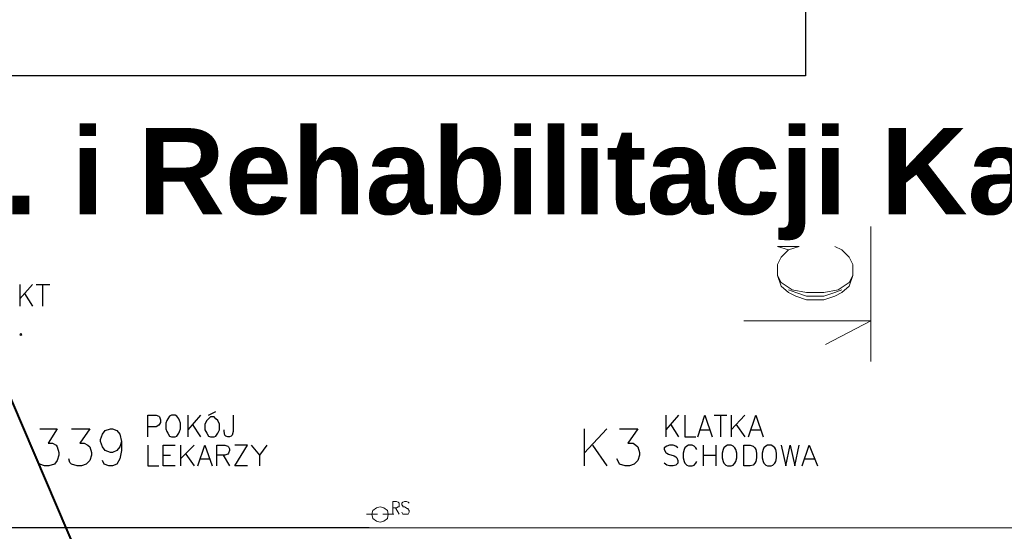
# Model space of a CAD drawing. Header units: millimetres. Extents: x 1 to 17496, y 1 to 30809.
# Tile 243 of 256: x 11212 to 12126, y 29859 to 30334. Entities that reach past the tile are written whole.
import ezdxf

# ---------------------------------------------------------------- set-up
doc = ezdxf.new("R2010")
doc.units = ezdxf.units.MM
doc.layers.add('0_Przyz_centrale pielegniarskie', color=1, linetype='Continuous', lineweight=40)
for name, color, linetype in [('0_Przyz_Opisy oddziałów', 5, 'Continuous'), ('Opisy', 255, 'Continuous'), ('PDF _Geometria', 7, 'Continuous')]:
    doc.layers.add(name, color=color, linetype=linetype)
doc.styles.add('arial', font='arialbd.ttf')

msp = doc.modelspace()

# ---------------------------------------------------------------- linework, layer by layer
at = {"lineweight": -3}
msp.add_lwpolyline([(10594.6, 30785.85), (11941.13, 30785.85), (11941.13, 30281.74), (10594.6, 30281.74)], close=True, dxfattribs=at)
at = {"layer": '0_Przyz_centrale pielegniarskie'}
msp.add_lwpolyline([(11485.16, 29322.22), (11075.28, 30282.15)], dxfattribs=at)
at = {"layer": 'Opisy', "color": 7, "lineweight": 25}
for points in [[(11211.84, 30088.09), (11211.84, 30067.87)], [(11223.63, 30088.09), (11211.84, 30074.61)], [(11227, 30088.09), (11239.64, 30088.09)], [(11232.9, 30088.09), (11232.9, 30067.87)], [(11216.05, 30079.67), (11223.63, 30067.87)], [(11387.03, 29966.81), (11393.76, 29970.18)], [(11330.6, 29946.59), (11330.6, 29966.81), (11338.18, 29966.81), (11340.7, 29965.97), (11341.55, 29965.12), (11342.39, 29962.6), (11342.39, 29960.07), (11341.55, 29958.39), (11340.7, 29957.54), (11338.18, 29955.86), (11330.6, 29955.86)], [(11367.65, 29966.81), (11367.65, 29946.59)], [(11379.45, 29966.81), (11367.65, 29953.33)], [(11409.77, 29966.81), (11409.77, 29951.65), (11408.92, 29948.28), (11408.08, 29947.44), (11406.4, 29946.59), (11404.71, 29946.59), (11403.03, 29947.44), (11402.19, 29948.28), (11401.34, 29951.65), (11401.34, 29953.33)], [(11811.51, 29966.81), (11811.51, 29946.59)], [(11823.3, 29966.81), (11811.51, 29953.33)], [(11829.19, 29966.81), (11829.19, 29946.59), (11839.3, 29946.59)], [(11840.98, 29946.59), (11847.72, 29966.81), (11854.46, 29946.59)], [(11856.14, 29966.81), (11867.94, 29966.81)], [(11862.04, 29966.81), (11862.04, 29946.59)], [(11872.15, 29966.81), (11872.15, 29946.59)], [(11884.78, 29966.81), (11872.15, 29953.33)], [(11888.15, 29946.59), (11894.89, 29966.81), (11901.62, 29946.59)], [(11230.37, 29954.17), (11246.37, 29954.17), (11237.95, 29940.7), (11242.16, 29940.7), (11245.53, 29939.01), (11246.37, 29937.33), (11248.06, 29932.28), (11248.06, 29929.75), (11246.37, 29924.7), (11243.85, 29921.33), (11238.79, 29919.64), (11234.58, 29919.64), (11230.37, 29921.33), (11228.69, 29923.01), (11227, 29926.38)], [(11259.85, 29954.17), (11276.69, 29954.17), (11267.43, 29940.7), (11271.64, 29940.7), (11275.01, 29939.01), (11276.69, 29937.33), (11278.38, 29932.28), (11278.38, 29929.75), (11276.69, 29924.7), (11273.33, 29921.33), (11269.11, 29919.64), (11264.9, 29919.64), (11259.85, 29921.33), (11258.17, 29923.01), (11257.32, 29926.38)], [(11306.17, 29942.38), (11304.49, 29937.33), (11301.96, 29933.96), (11297.75, 29932.28), (11296.07, 29932.28), (11291.01, 29933.96), (11288.49, 29937.33), (11286.8, 29942.38), (11286.8, 29944.07), (11288.49, 29949.12), (11291.01, 29952.49), (11296.07, 29954.17), (11297.75, 29954.17), (11301.96, 29952.49), (11304.49, 29949.12), (11306.17, 29942.38), (11306.17, 29933.96), (11304.49, 29926.38), (11301.96, 29921.33), (11297.75, 29919.64), (11294.38, 29919.64), (11290.17, 29921.33), (11288.49, 29924.7)], [(11371.87, 29958.39), (11379.45, 29946.59)], [(11735.71, 29954.17), (11735.71, 29919.64)], [(11756.76, 29954.17), (11735.71, 29931.43)], [(11768.55, 29954.17), (11785.4, 29954.17), (11776.13, 29940.7), (11781.19, 29940.7), (11783.71, 29939.01), (11785.4, 29937.33), (11787.08, 29932.28), (11787.08, 29929.75), (11785.4, 29924.7), (11782.03, 29921.33), (11777.82, 29919.64), (11773.61, 29919.64), (11768.55, 29921.33), (11767.71, 29923.01), (11766.03, 29926.38)], [(11815.72, 29958.39), (11823.3, 29946.59)], [(11843.51, 29953.33), (11851.93, 29953.33)], [(11876.36, 29958.39), (11884.78, 29946.59)], [(11890.68, 29953.33), (11899.1, 29953.33)], [(11330.6, 29939.01), (11330.6, 29919.64), (11340.7, 29919.64)], [(11355.86, 29919.64), (11344.91, 29919.64), (11344.91, 29939.01), (11355.86, 29939.01)], [(11360.92, 29939.01), (11360.92, 29919.64)], [(11373.55, 29939.01), (11360.92, 29926.38)], [(11376.92, 29919.64), (11383.66, 29939.01), (11390.39, 29919.64)], [(11394.61, 29919.64), (11394.61, 29939.01), (11402.19, 29939.01), (11404.71, 29938.17), (11405.55, 29937.33), (11406.4, 29935.65), (11406.4, 29933.96), (11405.55, 29931.43), (11404.71, 29930.59), (11402.19, 29929.75), (11394.61, 29929.75)], [(11423.24, 29919.64), (11411.45, 29919.64), (11423.24, 29939.01), (11411.45, 29939.01)], [(11426.61, 29939.01), (11434.19, 29929.75), (11434.19, 29919.64)], [(11440.93, 29939.01), (11434.19, 29929.75)], [(11743.29, 29939.01), (11756.76, 29919.64)], [(11822.46, 29936.49), (11820.77, 29938.17), (11818.24, 29939.01), (11814.88, 29939.01), (11812.35, 29938.17), (11809.82, 29936.49), (11809.82, 29934.8), (11811.51, 29932.28), (11812.35, 29931.43), (11814.03, 29930.59), (11819.09, 29928.91), (11820.77, 29928.07), (11821.61, 29927.22), (11822.46, 29924.7), (11822.46, 29922.17), (11820.77, 29920.49), (11818.24, 29919.64), (11814.88, 29919.64), (11812.35, 29920.49), (11809.82, 29922.17)], [(11840.14, 29934.8), (11839.3, 29936.49), (11837.62, 29938.17), (11835.93, 29939.01), (11832.56, 29939.01), (11830.88, 29938.17), (11829.19, 29936.49), (11828.35, 29934.8), (11827.51, 29931.43), (11827.51, 29927.22), (11828.35, 29923.85), (11829.19, 29922.17), (11830.88, 29920.49), (11832.56, 29919.64), (11835.93, 29919.64), (11837.62, 29920.49), (11839.3, 29922.17), (11840.14, 29923.85)], [(11846.04, 29939.01), (11846.04, 29919.64)], [(11857.83, 29939.01), (11857.83, 29919.64)], [(11918.47, 29939.01), (11922.68, 29919.64), (11926.89, 29939.01), (11931.1, 29919.64), (11935.31, 29939.01)], [(11937.84, 29919.64), (11944.58, 29939.01), (11952.16, 29919.64)], [(11344.91, 29929.75), (11351.65, 29929.75)], [(11365.97, 29930.59), (11373.55, 29919.64)], [(11379.45, 29926.38), (11387.87, 29926.38)], [(11400.5, 29929.75), (11406.4, 29919.64)], [(11846.04, 29929.75), (11857.83, 29929.75)], [(11940.37, 29926.38), (11949.63, 29926.38)]]:
    msp.add_lwpolyline(points, dxfattribs=at)
for points in [[(11212.69, 30042.61), (11211.84, 30041.77), (11212.69, 30040.92), (11213.53, 30041.77)], [(11352.49, 29966.81), (11350.81, 29965.97), (11349.13, 29963.44), (11348.28, 29961.75), (11347.44, 29959.23), (11347.44, 29954.17), (11348.28, 29951.65), (11349.13, 29949.96), (11350.81, 29947.44), (11352.49, 29946.59), (11355.86, 29946.59), (11357.55, 29947.44), (11359.23, 29949.96), (11360.07, 29951.65), (11360.92, 29954.17), (11360.92, 29959.23), (11360.07, 29961.75), (11359.23, 29963.44), (11357.55, 29965.97), (11355.86, 29966.81)], [(11388.71, 29965.12), (11387.03, 29963.44), (11385.34, 29961.75), (11383.66, 29958.39), (11383.66, 29953.33), (11385.34, 29949.96), (11387.03, 29947.44), (11388.71, 29946.59), (11392.08, 29946.59), (11393.76, 29947.44), (11395.45, 29949.96), (11397.13, 29953.33), (11397.13, 29958.39), (11395.45, 29961.75), (11393.76, 29963.44), (11392.08, 29965.12)], [(11868.78, 29939.01), (11867.09, 29938.17), (11865.41, 29936.49), (11864.57, 29934.8), (11863.72, 29931.43), (11863.72, 29927.22), (11864.57, 29923.85), (11865.41, 29922.17), (11867.09, 29920.49), (11868.78, 29919.64), (11872.15, 29919.64), (11873.83, 29920.49), (11875.52, 29922.17), (11876.36, 29923.85), (11877.2, 29927.22), (11877.2, 29931.43), (11876.36, 29934.8), (11875.52, 29936.49), (11873.83, 29938.17), (11872.15, 29939.01)], [(11883.94, 29919.64), (11883.94, 29939.01), (11889.83, 29939.01), (11892.36, 29938.17), (11894.04, 29936.49), (11894.89, 29934.8), (11895.73, 29931.43), (11895.73, 29927.22), (11894.89, 29923.85), (11894.04, 29922.17), (11892.36, 29920.49), (11889.83, 29919.64)], [(11905.84, 29939.01), (11904.15, 29938.17), (11902.47, 29936.49), (11901.62, 29934.8), (11900.78, 29931.43), (11900.78, 29927.22), (11901.62, 29923.85), (11902.47, 29922.17), (11904.15, 29920.49), (11905.84, 29919.64), (11909.2, 29919.64), (11910.89, 29920.49), (11912.57, 29922.17), (11913.42, 29923.85), (11914.26, 29927.22), (11914.26, 29931.43), (11913.42, 29934.8), (11912.57, 29936.49), (11910.89, 29938.17), (11909.2, 29939.01)]]:
    msp.add_lwpolyline(points, close=True, dxfattribs=at)
at = {"layer": 'PDF _Geometria', "lineweight": 18}
for points in [[(12001.85, 30141.99), (12001.85, 30016.5)], [(11925.21, 30120.09), (11915.1, 30123.46), (11935.31, 30123.46), (11925.21, 30120.09), (11918.47, 30113.35), (11915.1, 30106.62), (11915.1, 30096.51), (11918.47, 30086.4), (11925.21, 30080.51), (11931.94, 30077.14), (11942.05, 30073.77), (11958.05, 30073.77), (11968.16, 30077.14), (11974.9, 30080.51), (11981.64, 30086.4), (11985, 30096.51), (11985, 30106.62), (11981.64, 30113.35), (11974.9, 30120.09), (11968.16, 30123.46)], [(11915.1, 30096.51), (11918.47, 30089.77), (11928.58, 30083.03), (11942.05, 30080.51), (11958.05, 30080.51), (11971.53, 30083.03), (11981.64, 30089.77), (11985, 30096.51)], [(11925.21, 30083.03), (11931.94, 30080.51), (11942.05, 30077.14), (11958.05, 30077.14), (11968.16, 30080.51), (11974.9, 30083.03)], [(11883.94, 30054.4), (12001.85, 30054.4), (11959.74, 30032.5)], [(11558, 29875.01), (11558, 29886.8), (11561.37, 29886.8), (11563.05, 29885.95), (11563.89, 29885.11), (11563.89, 29881.74), (11563.05, 29881.74), (11561.37, 29880.9), (11558, 29880.9)], [(11573.16, 29885.11), (11572.31, 29885.95), (11570.63, 29886.8), (11568.95, 29886.8), (11567.26, 29885.95), (11566.42, 29885.11), (11566.42, 29883.43), (11567.26, 29882.59), (11567.26, 29881.74), (11568.95, 29881.74), (11571.47, 29880.06), (11572.31, 29880.06), (11572.31, 29879.22), (11573.16, 29878.37), (11573.16, 29876.69), (11572.31, 29875.01), (11567.26, 29875.01), (11566.42, 29876.69)], [(11560.52, 29880.9), (11563.89, 29875.01)], [(11533.57, 29875.01), (11543.68, 29875.01)], [(11548.73, 29875.01), (11558.84, 29875.01)], [(11536.1, 29862.37), (12133.24, 29862.37)]]:
    msp.add_lwpolyline(points, dxfattribs=at)
msp.add_lwpolyline([(11553.79, 29875.01), (11552.94, 29878.37), (11549.57, 29880.9), (11546.21, 29881.74), (11542.84, 29880.9), (11539.47, 29878.37), (11538.63, 29875.01), (11539.47, 29870.79), (11542.84, 29868.27), (11546.21, 29867.43), (11549.57, 29868.27), (11552.94, 29870.79)], close=True, dxfattribs=at)
at = {"layer": 'PDF _Geometria', "lineweight": 25}
msp.add_lwpolyline([(11536.1, 29862.37), (11337.33, 29862.37), (11138.57, 29862.37), (10938.96, 29862.37), (10740.2, 29862.37), (10541.43, 29862.37), (10342.67, 29862.37), (10143.06, 29862.37), (9944.3, 29862.37), (9745.53, 29862.37), (9546.77, 29862.37), (9348, 29862.37), (9148.39, 29862.37), (8949.63, 29862.37), (8750.86, 29862.37)], dxfattribs=at)

# ---------------------------------------------------------------- texts
at = {"layer": '0_Przyz_Opisy oddziałów', "style": 'arial'}
msp.add_text('Klinika chorób Wew. i Rehabilitacji Kardiologicznej', height=80, dxfattribs=at).set_placement((10135.59, 30153.26))

doc.saveas('drawing.dxf')
